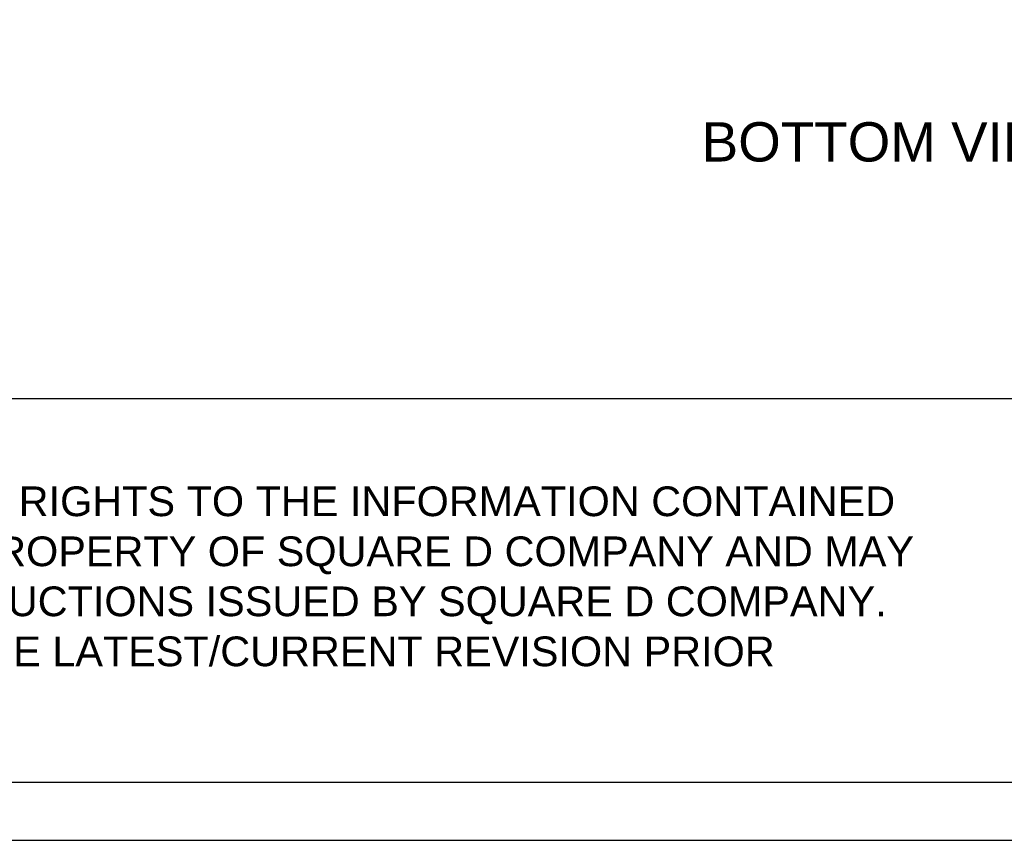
# Model space of a CAD drawing. Extents: x 0 to 17, y 0 to 11.
# Tile 2 of 51: x 3.8 to 6.8, y 0 to 2.5. Entities that reach past the tile are written whole.
import ezdxf
from ezdxf.enums import TextEntityAlignment as Align

# ---------------------------------------------------------------- set-up
doc = ezdxf.new("R2010")
doc.units = 0
doc.header["$LTSCALE"] = 0.935
doc.layers.get('0').update_dxf_attribs({"linetype": 'CONTINUOUS'})
doc.styles.add('TEXTSTYLE_0', font='arial.ttf', dxfattribs={"width": 0.8})

msp = doc.modelspace()

# ---------------------------------------------------------------- linework, layer by layer
at = {"color": 4, "linetype": 'CONTINUOUS'}
msp.add_line((0.2175, 1.3495840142), (16.7621628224, 1.3495840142), dxfattribs=at)
at = {"color": 7, "linetype": 'CONTINUOUS'}
msp.add_line((0, 0), (17, 0), dxfattribs=at)
at = {"color": 4, "linetype": 'CONTINUOUS'}
msp.add_open_spline([(0.2175, 10.8), (0.2175006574, 10.8000004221), (0.2175042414, 10.7999998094), (0.2175090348, 10.8000001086), (0.2175185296, 10.7999999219), (0.2175315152, 10.8000000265), (0.2175473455, 10.7999999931), (0.2175683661, 10.800000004), (0.2175946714, 10.7999999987), (0.2176367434, 10.8000000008), (0.217689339, 10.7999999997), (0.2177524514, 10.8000000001), (0.2178155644, 10.8), (0.2178997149, 10.8), (0.218004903, 10.8), (0.2181311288, 10.8), (0.2182994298, 10.8), (0.2185098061, 10.8), (0.2187622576, 10.8), (0.2190147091, 10.8), (0.2192671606, 10.8), (0.2196037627, 10.8), (0.2200245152, 10.8), (0.2205294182, 10.8), (0.2210343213, 10.8), (0.2217075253, 10.8), (0.2225490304, 10.8), (0.2235588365, 10.8), (0.2245686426, 10.8), (0.2255784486, 10.8), (0.2265882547, 10.8), (0.2279346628, 10.8), (0.229617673, 10.8), (0.2316372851, 10.8), (0.2336568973, 10.8), (0.2356765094, 10.8), (0.2376961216, 10.8), (0.2397157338, 10.8), (0.24240855, 10.8), (0.2457745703, 10.8), (0.2498137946, 10.8), (0.2538530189, 10.8), (0.2578922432, 10.8), (0.2619314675, 10.8), (0.2673171, 10.8), (0.2740491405, 10.8), (0.2821275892, 10.8), (0.2902060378, 10.8), (0.2982844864, 10.8), (0.3063629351, 10.8), (0.3144413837, 10.8), (0.3225198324, 10.8), (0.3332910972, 10.8), (0.3467551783, 10.8), (0.3629120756, 10.8), (0.3790689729, 10.8), (0.3952258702, 10.8), (0.4113827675, 10.8), (0.4275396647, 10.8), (0.4490821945, 10.8), (0.4760103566, 10.8), (0.5083241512, 10.8), (0.5406379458, 10.8), (0.5729517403, 10.8), (0.6052655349, 10.8), (0.6375793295, 10.8), (0.6698931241, 10.8), (0.7022069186, 10.8), (0.7452919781, 10.8), (0.7991483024, 10.8), (0.8637758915, 10.8), (0.9284034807, 10.8), (0.9930310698, 10.8), (1.057658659, 10.8), (1.1222862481, 10.8), (1.1869138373, 10.8), (1.2730839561, 10.8), (1.3807966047, 10.8), (1.510051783, 10.8), (1.6393069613, 10.8), (1.7685621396, 10.8), (1.8978173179, 10.8), (2.0270724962, 10.8), (2.1563276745, 10.8), (2.2855828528, 10.8), (2.4148380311, 10.8), (2.5871782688, 10.8), (2.802603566, 10.8), (3.0611139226, 10.8), (3.3196242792, 10.8), (3.5781346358, 10.8), (3.8366449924, 10.8), (4.095155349, 10.8), (4.3536657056, 10.8), (4.6121760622, 10.8), (4.9568565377, 10.8), (5.387707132, 10.8), (5.9047278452, 10.8), (6.4217485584, 10.8), (6.9387692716, 10.8), (7.4557899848, 10.8), (7.972810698, 10.8), (8.4898314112, 10.8), (9.0068521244, 10.8), (9.5238728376, 10.8), (10.0408935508, 10.8), (10.557914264, 10.8), (11.0749349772, 10.8), (11.5919556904, 10.8), (12.0228062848, 10.8), (12.3674867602, 10.8), (12.6259971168, 10.8), (12.8845074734, 10.8), (13.14301783, 10.8), (13.4015281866, 10.8), (13.6600385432, 10.8), (13.9185488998, 10.8), (14.1770592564, 10.8), (14.3924845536, 10.8), (14.5648247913, 10.8), (14.6940799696, 10.8), (14.8233351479, 10.8), (14.9525903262, 10.8), (15.0818455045, 10.8), (15.2111006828, 10.8), (15.3403558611, 10.8), (15.4696110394, 10.8), (15.5988662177, 10.8), (15.7065788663, 10.8), (15.7927489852, 10.8), (15.8573765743, 10.8), (15.9220041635, 10.8), (15.9866317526, 10.8), (16.0512593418, 10.8), (16.1158869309, 10.8), (16.1805145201, 10.8), (16.2343708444, 10.8), (16.2774559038, 10.8), (16.3097696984, 10.8), (16.342083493, 10.8), (16.3743972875, 10.8), (16.4067110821, 10.8), (16.4390248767, 10.8), (16.4713386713, 10.8), (16.5036524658, 10.8), (16.530580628, 10.8), (16.5521231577, 10.8), (16.568280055, 10.8), (16.5844369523, 10.8), (16.6005938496, 10.8), (16.6167507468, 10.8), (16.6329076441, 10.8), (16.6463717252, 10.8), (16.6571429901, 10.8), (16.6652214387, 10.8), (16.6732998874, 10.8), (16.681378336, 10.8), (16.6894567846, 10.8), (16.6975352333, 10.8), (16.7056136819, 10.8), (16.7123457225, 10.8), (16.7177313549, 10.8), (16.7217705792, 10.8), (16.7258098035, 10.8), (16.7298490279, 10.8), (16.7338882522, 10.8), (16.7372542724, 10.8), (16.7399470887, 10.8), (16.7419667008, 10.8), (16.743986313, 10.8), (16.7460059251, 10.8), (16.7480255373, 10.8), (16.7500451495, 10.8), (16.7517281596, 10.8), (16.7530745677, 10.8), (16.7540843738, 10.8), (16.7550941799, 10.8), (16.7561039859, 10.8), (16.757113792, 10.8), (16.7579552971, 10.8), (16.7586285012, 10.8), (16.7591334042, 10.8), (16.7596383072, 10.8), (16.7600590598, 10.8), (16.7603956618, 10.8), (16.7606481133, 10.8), (16.7609005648, 10.8), (16.7611530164, 10.8), (16.7613633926, 10.8), (16.7615316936, 10.8), (16.7616579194, 10.8), (16.7617631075, 10.8), (16.761847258, 10.8), (16.761910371, 10.8000000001), (16.7619734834, 10.7999999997), (16.7620260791, 10.8000000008), (16.762068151, 10.7999999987), (16.7620944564, 10.800000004), (16.762115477, 10.7999999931), (16.7621313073, 10.8000000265), (16.7621442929, 10.7999999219), (16.7621537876, 10.8000001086), (16.7621585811, 10.7999998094), (16.762163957, 10.8000007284), (16.7621625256, 10.7999972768), (16.7621629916, 10.7999941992), (16.7621627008, 10.799988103), (16.7621628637, 10.7999797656), (16.7621628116, 10.7999696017), (16.7621628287, 10.7999561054), (16.7621628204, 10.7999392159), (16.7621628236, 10.7999122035), (16.762162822, 10.7998784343), (16.7621628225, 10.7998379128), (16.7621628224, 10.7997973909), (16.7621628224, 10.7997433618), (16.7621628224, 10.7996758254), (16.7621628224, 10.7995947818), (16.7621628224, 10.7994867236), (16.7621628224, 10.7993516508), (16.7621628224, 10.7991895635), (16.7621628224, 10.7990274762), (16.7621628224, 10.7988653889), (16.7621628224, 10.7986492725), (16.7621628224, 10.798379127), (16.7621628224, 10.7980549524), (16.7621628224, 10.7977307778), (16.7621628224, 10.797298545), (16.7621628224, 10.796758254), (16.7621628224, 10.7961099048), (16.7621628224, 10.7954615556), (16.7621628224, 10.7948132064), (16.7621628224, 10.7941648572), (16.7621628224, 10.7933003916), (16.7621628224, 10.7922198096), (16.7621628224, 10.7909231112), (16.7621628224, 10.7896264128), (16.7621628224, 10.7883297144), (16.7621628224, 10.787033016), (16.7621628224, 10.7857363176), (16.7621628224, 10.7840073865), (16.7621628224, 10.7818462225), (16.7621628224, 10.7792528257), (16.7621628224, 10.7766594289), (16.7621628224, 10.7740660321), (16.7621628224, 10.7714726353), (16.7621628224, 10.7680147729), (16.7621628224, 10.7636924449), (16.7621628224, 10.7585056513), (16.7621628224, 10.7533188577), (16.7621628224, 10.7481320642), (16.7621628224, 10.7429452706), (16.7621628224, 10.737758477), (16.7621628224, 10.7325716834), (16.7621628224, 10.7256559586), (16.7621628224, 10.7170113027), (16.7621628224, 10.7066377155), (16.7621628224, 10.6962641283), (16.7621628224, 10.6858905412), (16.7621628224, 10.675516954), (16.7621628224, 10.6651433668), (16.7621628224, 10.6513119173), (16.7621628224, 10.6340226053), (16.7621628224, 10.613275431), (16.7621628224, 10.5925282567), (16.7621628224, 10.5717810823), (16.7621628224, 10.551033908), (16.7621628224, 10.5302867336), (16.7621628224, 10.5095395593), (16.7621628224, 10.488792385), (16.7621628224, 10.4611294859), (16.7621628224, 10.426550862), (16.7621628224, 10.3850565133), (16.7621628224, 10.3435621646), (16.7621628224, 10.302067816), (16.7621628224, 10.2605734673), (16.7621628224, 10.2190791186), (16.7621628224, 10.17758477), (16.7621628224, 10.1222589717), (16.7621628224, 10.0531017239), (16.7621628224, 9.9701130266), (16.7621628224, 9.8871243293), (16.7621628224, 9.8041356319), (16.7621628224, 9.7211469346), (16.7621628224, 9.6381582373), (16.7621628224, 9.5551695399), (16.7621628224, 9.4721808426), (16.7621628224, 9.3891921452), (16.7621628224, 9.2785405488), (16.7621628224, 9.1402260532), (16.7621628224, 8.9742486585), (16.7621628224, 8.8082712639), (16.7621628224, 8.6422938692), (16.7621628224, 8.4763164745), (16.7621628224, 8.3103390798), (16.7621628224, 8.1443616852), (16.7621628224, 7.9783842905), (16.7621628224, 7.7570810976), (16.7621628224, 7.4804521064), (16.7621628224, 7.1484973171), (16.7621628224, 6.8165425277), (16.7621628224, 6.4845877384), (16.7621628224, 6.152632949), (16.7621628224, 5.8206781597), (16.7621628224, 5.4887233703), (16.7621628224, 5.156768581), (16.7621628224, 4.8248137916), (16.7621628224, 4.4928590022), (16.7621628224, 4.1609042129), (16.7621628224, 3.8289494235), (16.7621628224, 3.4969946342), (16.7621628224, 3.220365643), (16.7621628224, 2.9990624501), (16.7621628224, 2.8330850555), (16.7621628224, 2.6671076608), (16.7621628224, 2.5011302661), (16.7621628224, 2.3351528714), (16.7621628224, 2.1691754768), (16.7621628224, 2.0031980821), (16.7621628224, 1.8372206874), (16.7621628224, 1.6989061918), (16.7621628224, 1.5882545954), (16.7621628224, 1.505265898), (16.7621628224, 1.4222772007), (16.7621628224, 1.3392885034), (16.7621628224, 1.256299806), (16.7621628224, 1.1733111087), (16.7621628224, 1.0903224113), (16.7621628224, 1.007333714), (16.7621628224, 0.9243450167), (16.7621628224, 0.8551877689), (16.7621628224, 0.7998619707), (16.7621628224, 0.758367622), (16.7621628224, 0.7168732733), (16.7621628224, 0.6753789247), (16.7621628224, 0.633884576), (16.7621628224, 0.5923902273), (16.7621628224, 0.5508958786), (16.7621628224, 0.5163172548), (16.7621628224, 0.4886543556), (16.7621628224, 0.4679071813), (16.7621628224, 0.447160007), (16.7621628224, 0.4264128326), (16.7621628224, 0.4056656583), (16.7621628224, 0.384918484), (16.7621628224, 0.3641713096), (16.7621628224, 0.3434241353), (16.7621628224, 0.3261348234), (16.7621628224, 0.3123033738), (16.7621628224, 0.3019297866), (16.7621628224, 0.2915561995), (16.7621628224, 0.2811826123), (16.7621628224, 0.2708090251), (16.7621628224, 0.260435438), (16.7621628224, 0.251790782), (16.7621628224, 0.2448750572), (16.7621628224, 0.2396882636), (16.7621628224, 0.23450147), (16.7621628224, 0.2293146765), (16.7621628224, 0.2241278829), (16.7621628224, 0.2189410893), (16.7621628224, 0.2137542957), (16.7621628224, 0.2094319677), (16.7621628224, 0.2059741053), (16.7621628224, 0.2033807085), (16.7621628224, 0.2007873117), (16.7621628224, 0.198193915), (16.7621628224, 0.1956005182), (16.7621628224, 0.1934393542), (16.7621628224, 0.191710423), (16.7621628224, 0.1904137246), (16.7621628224, 0.1891170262), (16.7621628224, 0.1878203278), (16.7621628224, 0.1865236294), (16.7621628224, 0.185226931), (16.7621628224, 0.184146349), (16.7621628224, 0.1832818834), (16.7621628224, 0.1826335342), (16.7621628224, 0.181985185), (16.7621628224, 0.1813368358), (16.7621628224, 0.1806884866), (16.7621628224, 0.1801481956), (16.7621628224, 0.1797159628), (16.7621628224, 0.1793917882), (16.7621628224, 0.1790676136), (16.7621628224, 0.1787974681), (16.7621628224, 0.1785813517), (16.7621628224, 0.1784192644), (16.7621628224, 0.1782571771), (16.7621628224, 0.1780950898), (16.7621628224, 0.1779600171), (16.7621628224, 0.1778519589), (16.7621628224, 0.1777709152), (16.7621628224, 0.1777033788), (16.7621628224, 0.1776493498), (16.7621628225, 0.1776088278), (16.762162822, 0.1775683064), (16.7621628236, 0.1775345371), (16.7621628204, 0.1775075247), (16.7621628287, 0.1774906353), (16.7621628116, 0.1774771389), (16.7621628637, 0.177466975), (16.7621627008, 0.1774586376), (16.7621629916, 0.1774525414), (16.7621625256, 0.1774494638), (16.762163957, 0.1774460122), (16.7621585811, 0.1774469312), (16.7621537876, 0.177446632), (16.7621442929, 0.1774468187), (16.7621313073, 0.1774467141), (16.762115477, 0.1774467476), (16.7620944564, 0.1774467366), (16.762068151, 0.1774467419), (16.7620260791, 0.1774467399), (16.7619734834, 0.1774467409), (16.761910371, 0.1774467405), (16.761847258, 0.1774467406), (16.7617631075, 0.1774467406), (16.7616579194, 0.1774467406), (16.7615316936, 0.1774467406), (16.7613633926, 0.1774467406), (16.7611530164, 0.1774467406), (16.7609005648, 0.1774467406), (16.7606481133, 0.1774467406), (16.7603956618, 0.1774467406), (16.7600590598, 0.1774467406), (16.7596383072, 0.1774467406), (16.7591334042, 0.1774467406), (16.7586285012, 0.1774467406), (16.7579552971, 0.1774467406), (16.757113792, 0.1774467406), (16.7561039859, 0.1774467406), (16.7550941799, 0.1774467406), (16.7540843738, 0.1774467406), (16.7530745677, 0.1774467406), (16.7517281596, 0.1774467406), (16.7500451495, 0.1774467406), (16.7480255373, 0.1774467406), (16.7460059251, 0.1774467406), (16.743986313, 0.1774467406), (16.7419667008, 0.1774467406), (16.7399470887, 0.1774467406), (16.7372542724, 0.1774467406), (16.7338882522, 0.1774467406), (16.7298490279, 0.1774467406), (16.7258098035, 0.1774467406), (16.7217705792, 0.1774467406), (16.7177313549, 0.1774467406), (16.7123457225, 0.1774467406), (16.7056136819, 0.1774467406), (16.6975352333, 0.1774467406), (16.6894567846, 0.1774467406), (16.681378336, 0.1774467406), (16.6732998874, 0.1774467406), (16.6652214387, 0.1774467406), (16.6571429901, 0.1774467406), (16.6463717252, 0.1774467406), (16.6329076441, 0.1774467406), (16.6167507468, 0.1774467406), (16.6005938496, 0.1774467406), (16.5844369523, 0.1774467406), (16.568280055, 0.1774467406), (16.5521231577, 0.1774467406), (16.530580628, 0.1774467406), (16.5036524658, 0.1774467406), (16.4713386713, 0.1774467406), (16.4390248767, 0.1774467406), (16.4067110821, 0.1774467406), (16.3743972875, 0.1774467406), (16.342083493, 0.1774467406), (16.3097696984, 0.1774467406), (16.2774559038, 0.1774467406), (16.2343708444, 0.1774467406), (16.1805145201, 0.1774467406), (16.1158869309, 0.1774467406), (16.0512593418, 0.1774467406), (15.9866317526, 0.1774467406), (15.9220041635, 0.1774467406), (15.8573765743, 0.1774467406), (15.7927489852, 0.1774467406), (15.7065788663, 0.1774467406), (15.5988662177, 0.1774467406), (15.4696110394, 0.1774467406), (15.3403558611, 0.1774467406), (15.2111006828, 0.1774467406), (15.0818455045, 0.1774467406), (14.9525903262, 0.1774467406), (14.8233351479, 0.1774467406), (14.6940799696, 0.1774467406), (14.5648247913, 0.1774467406), (14.3924845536, 0.1774467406), (14.1770592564, 0.1774467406), (13.9185488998, 0.1774467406), (13.6600385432, 0.1774467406), (13.4015281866, 0.1774467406), (13.14301783, 0.1774467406), (12.8845074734, 0.1774467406), (12.6259971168, 0.1774467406), (12.3674867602, 0.1774467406), (12.0228062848, 0.1774467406), (11.5919556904, 0.1774467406), (11.0749349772, 0.1774467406), (10.557914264, 0.1774467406), (10.0408935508, 0.1774467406), (9.5238728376, 0.1774467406), (9.0068521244, 0.1774467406), (8.4898314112, 0.1774467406), (7.972810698, 0.1774467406), (7.4557899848, 0.1774467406), (6.9387692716, 0.1774467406), (6.4217485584, 0.1774467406), (5.9047278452, 0.1774467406), (5.387707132, 0.1774467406), (4.9568565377, 0.1774467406), (4.6121760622, 0.1774467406), (4.3536657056, 0.1774467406), (4.095155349, 0.1774467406), (3.8366449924, 0.1774467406), (3.5781346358, 0.1774467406), (3.3196242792, 0.1774467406), (3.0611139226, 0.1774467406), (2.802603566, 0.1774467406), (2.5871782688, 0.1774467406), (2.4148380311, 0.1774467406), (2.2855828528, 0.1774467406), (2.1563276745, 0.1774467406), (2.0270724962, 0.1774467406), (1.8978173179, 0.1774467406), (1.7685621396, 0.1774467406), (1.6393069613, 0.1774467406), (1.510051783, 0.1774467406), (1.3807966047, 0.1774467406), (1.2730839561, 0.1774467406), (1.1869138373, 0.1774467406), (1.1222862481, 0.1774467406), (1.057658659, 0.1774467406), (0.9930310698, 0.1774467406), (0.9284034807, 0.1774467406), (0.8637758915, 0.1774467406), (0.7991483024, 0.1774467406), (0.7452919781, 0.1774467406), (0.7022069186, 0.1774467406), (0.6698931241, 0.1774467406), (0.6375793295, 0.1774467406), (0.6052655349, 0.1774467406), (0.5729517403, 0.1774467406), (0.5406379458, 0.1774467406), (0.5083241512, 0.1774467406), (0.4760103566, 0.1774467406), (0.4490821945, 0.1774467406), (0.4275396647, 0.1774467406), (0.4113827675, 0.1774467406), (0.3952258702, 0.1774467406), (0.3790689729, 0.1774467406), (0.3629120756, 0.1774467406), (0.3467551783, 0.1774467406), (0.3332910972, 0.1774467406), (0.3225198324, 0.1774467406), (0.3144413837, 0.1774467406), (0.3063629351, 0.1774467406), (0.2982844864, 0.1774467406), (0.2902060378, 0.1774467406), (0.2821275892, 0.1774467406), (0.2740491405, 0.1774467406), (0.2673171, 0.1774467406), (0.2619314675, 0.1774467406), (0.2578922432, 0.1774467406), (0.2538530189, 0.1774467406), (0.2498137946, 0.1774467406), (0.2457745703, 0.1774467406), (0.24240855, 0.1774467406), (0.2397157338, 0.1774467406), (0.2376961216, 0.1774467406), (0.2356765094, 0.1774467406), (0.2336568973, 0.1774467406), (0.2316372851, 0.1774467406), (0.229617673, 0.1774467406), (0.2279346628, 0.1774467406), (0.2265882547, 0.1774467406), (0.2255784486, 0.1774467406), (0.2245686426, 0.1774467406), (0.2235588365, 0.1774467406), (0.2225490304, 0.1774467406), (0.2217075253, 0.1774467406), (0.2210343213, 0.1774467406), (0.2205294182, 0.1774467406), (0.2200245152, 0.1774467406), (0.2196037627, 0.1774467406), (0.2192671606, 0.1774467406), (0.2190147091, 0.1774467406), (0.2187622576, 0.1774467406), (0.2185098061, 0.1774467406), (0.2182994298, 0.1774467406), (0.2181311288, 0.1774467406), (0.218004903, 0.1774467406), (0.2178997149, 0.1774467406), (0.2178155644, 0.1774467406), (0.2177524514, 0.1774467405), (0.217689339, 0.1774467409), (0.2176367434, 0.1774467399), (0.2175946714, 0.1774467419), (0.2175683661, 0.1774467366), (0.2175473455, 0.1774467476), (0.2175315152, 0.1774467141), (0.2175185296, 0.1774468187), (0.2175090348, 0.177446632), (0.2175042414, 0.1774469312), (0.2174988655, 0.1774460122), (0.2175002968, 0.1774494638), (0.2174998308, 0.1774525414), (0.2175001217, 0.1774586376), (0.2174999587, 0.177466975), (0.2175000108, 0.1774771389), (0.2174999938, 0.1774906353), (0.2175000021, 0.1775075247), (0.2174999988, 0.1775345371), (0.2175000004, 0.1775683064), (0.2174999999, 0.1776088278), (0.2175, 0.1776493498), (0.2175, 0.1777033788), (0.2175, 0.1777709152), (0.2175, 0.1778519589), (0.2175, 0.1779600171), (0.2175, 0.1780950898), (0.2175, 0.1782571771), (0.2175, 0.1784192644), (0.2175, 0.1785813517), (0.2175, 0.1787974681), (0.2175, 0.1790676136), (0.2175, 0.1793917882), (0.2175, 0.1797159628), (0.2175, 0.1801481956), (0.2175, 0.1806884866), (0.2175, 0.1813368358), (0.2175, 0.181985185), (0.2175, 0.1826335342), (0.2175, 0.1832818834), (0.2175, 0.184146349), (0.2175, 0.185226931), (0.2175, 0.1865236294), (0.2175, 0.1878203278), (0.2175, 0.1891170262), (0.2175, 0.1904137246), (0.2175, 0.191710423), (0.2175, 0.1934393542), (0.2175, 0.1956005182), (0.2175, 0.198193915), (0.2175, 0.2007873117), (0.2175, 0.2033807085), (0.2175, 0.2059741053), (0.2175, 0.2094319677), (0.2175, 0.2137542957), (0.2175, 0.2189410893), (0.2175, 0.2241278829), (0.2175, 0.2293146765), (0.2175, 0.23450147), (0.2175, 0.2396882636), (0.2175, 0.2448750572), (0.2175, 0.251790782), (0.2175, 0.260435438), (0.2175, 0.2708090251), (0.2175, 0.2811826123), (0.2175, 0.2915561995), (0.2175, 0.3019297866), (0.2175, 0.3123033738), (0.2175, 0.3261348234), (0.2175, 0.3434241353), (0.2175, 0.3641713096), (0.2175, 0.384918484), (0.2175, 0.4056656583), (0.2175, 0.4264128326), (0.2175, 0.447160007), (0.2175, 0.4679071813), (0.2175, 0.4886543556), (0.2175, 0.5163172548), (0.2175, 0.5508958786), (0.2175, 0.5923902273), (0.2175, 0.633884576), (0.2175, 0.6753789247), (0.2175, 0.7168732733), (0.2175, 0.758367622), (0.2175, 0.7998619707), (0.2175, 0.8551877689), (0.2175, 0.9243450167), (0.2175, 1.007333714), (0.2175, 1.0903224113), (0.2175, 1.1733111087), (0.2175, 1.256299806), (0.2175, 1.3392885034), (0.2175, 1.4222772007), (0.2175, 1.505265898), (0.2175, 1.5882545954), (0.2175, 1.6989061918), (0.2175, 1.8372206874), (0.2175, 2.0031980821), (0.2175, 2.1691754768), (0.2175, 2.3351528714), (0.2175, 2.5011302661), (0.2175, 2.6671076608), (0.2175, 2.8330850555), (0.2175, 2.9990624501), (0.2175, 3.220365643), (0.2175, 3.4969946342), (0.2175, 3.8289494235), (0.2175, 4.1609042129), (0.2175, 4.4928590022), (0.2175, 4.8248137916), (0.2175, 5.156768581), (0.2175, 5.4887233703), (0.2175, 5.8206781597), (0.2175, 6.152632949), (0.2175, 6.4845877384), (0.2175, 6.8165425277), (0.2175, 7.1484973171), (0.2175, 7.4804521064), (0.2175, 7.7570810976), (0.2175, 7.9783842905), (0.2175, 8.1443616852), (0.2175, 8.3103390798), (0.2175, 8.4763164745), (0.2175, 8.6422938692), (0.2175, 8.8082712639), (0.2175, 8.9742486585), (0.2175, 9.1402260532), (0.2175, 9.2785405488), (0.2175, 9.3891921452), (0.2175, 9.4721808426), (0.2175, 9.5551695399), (0.2175, 9.6381582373), (0.2175, 9.7211469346), (0.2175, 9.8041356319), (0.2175, 9.8871243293), (0.2175, 9.9701130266), (0.2175, 10.0531017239), (0.2175, 10.1222589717), (0.2175, 10.17758477), (0.2175, 10.2190791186), (0.2175, 10.2605734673), (0.2175, 10.302067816), (0.2175, 10.3435621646), (0.2175, 10.3850565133), (0.2175, 10.426550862), (0.2175, 10.4611294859), (0.2175, 10.488792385), (0.2175, 10.5095395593), (0.2175, 10.5302867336), (0.2175, 10.551033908), (0.2175, 10.5717810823), (0.2175, 10.5925282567), (0.2175, 10.613275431), (0.2175, 10.6340226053), (0.2175, 10.6513119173), (0.2175, 10.6651433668), (0.2175, 10.675516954), (0.2175, 10.6858905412), (0.2175, 10.6962641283), (0.2175, 10.7066377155), (0.2175, 10.7170113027), (0.2175, 10.7256559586), (0.2175, 10.7325716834), (0.2175, 10.737758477), (0.2175, 10.7429452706), (0.2175, 10.7481320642), (0.2175, 10.7533188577), (0.2175, 10.7585056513), (0.2175, 10.7636924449), (0.2175, 10.7680147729), (0.2175, 10.7714726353), (0.2175, 10.7740660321), (0.2175, 10.7766594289), (0.2175, 10.7792528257), (0.2175, 10.7818462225), (0.2175, 10.7840073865), (0.2175, 10.7857363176), (0.2175, 10.787033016), (0.2175, 10.7883297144), (0.2175, 10.7896264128), (0.2175, 10.7909231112), (0.2175, 10.7922198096), (0.2175, 10.7933003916), (0.2175, 10.7941648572), (0.2175, 10.7948132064), (0.2175, 10.7954615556), (0.2175, 10.7961099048), (0.2175, 10.796758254), (0.2175, 10.797298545), (0.2175, 10.7977307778), (0.2175, 10.7980549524), (0.2175, 10.798379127), (0.2175, 10.7986492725), (0.2175, 10.7988653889), (0.2175, 10.7990274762), (0.2175, 10.7991895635), (0.2175, 10.7993516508), (0.2175, 10.7994867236), (0.2175, 10.7995947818), (0.2175, 10.7996758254), (0.2175, 10.7997433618), (0.2175, 10.7997973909), (0.2174999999, 10.7998379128), (0.2175000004, 10.7998784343), (0.2174999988, 10.7999122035), (0.2175000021, 10.7999392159), (0.2174999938, 10.7999561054), (0.2175000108, 10.7999696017), (0.2174999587, 10.7999797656), (0.2175001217, 10.799988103), (0.2174998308, 10.7999941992), (0.2175002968, 10.7999972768), (0.2174993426, 10.7999995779), (0.2175, 10.8)], degree=3, knots=[0, 0, 0, 0, 5.96e-08, 1.192e-07, 2.384e-07, 4.768e-07, 7.153e-07, 9.537e-07, 1.4305e-06, 1.9073e-06, 2.861e-06, 3.8147e-06, 4.7684e-06, 5.722e-06, 7.6294e-06, 9.5367e-06, 1.14441e-05, 1.52588e-05, 1.90735e-05, 2.28882e-05, 2.67029e-05, 3.05176e-05, 3.8147e-05, 4.57764e-05, 5.34058e-05, 6.10352e-05, 7.62939e-05, 9.15527e-05, 0.0001068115, 0.0001220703, 0.0001373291, 0.0001525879, 0.0001831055, 0.000213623, 0.0002441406, 0.0002746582, 0.0003051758, 0.0003356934, 0.0003662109, 0.0004272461, 0.0004882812, 0.0005493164, 0.0006103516, 0.0006713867, 0.0007324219, 0.0008544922, 0.0009765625, 0.0010986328, 0.0012207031, 0.0013427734, 0.0014648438, 0.0015869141, 0.0017089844, 0.001953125, 0.0021972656, 0.0024414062, 0.0026855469, 0.0029296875, 0.0031738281, 0.0034179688, 0.00390625, 0.0043945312, 0.0048828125, 0.0053710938, 0.005859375, 0.0063476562, 0.0068359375, 0.0073242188, 0.0078125, 0.0087890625, 0.009765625, 0.0107421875, 0.01171875, 0.0126953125, 0.013671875, 0.0146484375, 0.015625, 0.017578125, 0.01953125, 0.021484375, 0.0234375, 0.025390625, 0.02734375, 0.029296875, 0.03125, 0.033203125, 0.03515625, 0.0390625, 0.04296875, 0.046875, 0.05078125, 0.0546875, 0.05859375, 0.0625, 0.06640625, 0.0703125, 0.078125, 0.0859375, 0.09375, 0.1015625, 0.109375, 0.1171875, 0.125, 0.1328125, 0.140625, 0.1484375, 0.15625, 0.1640625, 0.171875, 0.1796875, 0.18359375, 0.1875, 0.19140625, 0.1953125, 0.19921875, 0.203125, 0.20703125, 0.2109375, 0.21484375, 0.216796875, 0.21875, 0.220703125, 0.22265625, 0.224609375, 0.2265625, 0.228515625, 0.23046875, 0.232421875, 0.234375, 0.2353515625, 0.236328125, 0.2373046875, 0.23828125, 0.2392578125, 0.240234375, 0.2412109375, 0.2421875, 0.2426757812, 0.2431640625, 0.2436523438, 0.244140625, 0.2446289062, 0.2451171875, 0.2456054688, 0.24609375, 0.2465820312, 0.2468261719, 0.2470703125, 0.2473144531, 0.2475585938, 0.2478027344, 0.248046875, 0.2482910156, 0.2484130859, 0.2485351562, 0.2486572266, 0.2487792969, 0.2489013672, 0.2490234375, 0.2491455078, 0.2492675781, 0.2493286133, 0.2493896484, 0.2494506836, 0.2495117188, 0.2495727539, 0.2496337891, 0.2496643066, 0.2496948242, 0.2497253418, 0.2497558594, 0.249786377, 0.2498168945, 0.2498474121, 0.2498626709, 0.2498779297, 0.2498931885, 0.2499084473, 0.2499237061, 0.2499389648, 0.2499465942, 0.2499542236, 0.249961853, 0.2499694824, 0.2499732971, 0.2499771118, 0.2499809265, 0.2499847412, 0.2499885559, 0.2499904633, 0.2499923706, 0.249994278, 0.2499952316, 0.2499961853, 0.249997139, 0.2499980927, 0.2499985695, 0.2499990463, 0.2499992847, 0.2499995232, 0.2499997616, 0.2499998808, 0.2499999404, 0.25, 0.2500000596, 0.2500001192, 0.2500002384, 0.2500004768, 0.2500007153, 0.2500009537, 0.2500014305, 0.2500019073, 0.250002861, 0.2500038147, 0.2500047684, 0.250005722, 0.2500076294, 0.2500095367, 0.2500114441, 0.2500152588, 0.2500190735, 0.2500228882, 0.2500267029, 0.2500305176, 0.250038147, 0.2500457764, 0.2500534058, 0.2500610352, 0.2500762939, 0.2500915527, 0.2501068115, 0.2501220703, 0.2501373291, 0.2501525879, 0.2501831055, 0.250213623, 0.2502441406, 0.2502746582, 0.2503051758, 0.2503356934, 0.2503662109, 0.2504272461, 0.2504882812, 0.2505493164, 0.2506103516, 0.2506713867, 0.2507324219, 0.2508544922, 0.2509765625, 0.2510986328, 0.2512207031, 0.2513427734, 0.2514648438, 0.2515869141, 0.2517089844, 0.251953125, 0.2521972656, 0.2524414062, 0.2526855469, 0.2529296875, 0.2531738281, 0.2534179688, 0.25390625, 0.2543945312, 0.2548828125, 0.2553710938, 0.255859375, 0.2563476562, 0.2568359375, 0.2573242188, 0.2578125, 0.2587890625, 0.259765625, 0.2607421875, 0.26171875, 0.2626953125, 0.263671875, 0.2646484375, 0.265625, 0.267578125, 0.26953125, 0.271484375, 0.2734375, 0.275390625, 0.27734375, 0.279296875, 0.28125, 0.283203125, 0.28515625, 0.2890625, 0.29296875, 0.296875, 0.30078125, 0.3046875, 0.30859375, 0.3125, 0.31640625, 0.3203125, 0.328125, 0.3359375, 0.34375, 0.3515625, 0.359375, 0.3671875, 0.375, 0.3828125, 0.390625, 0.3984375, 0.40625, 0.4140625, 0.421875, 0.4296875, 0.43359375, 0.4375, 0.44140625, 0.4453125, 0.44921875, 0.453125, 0.45703125, 0.4609375, 0.46484375, 0.466796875, 0.46875, 0.470703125, 0.47265625, 0.474609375, 0.4765625, 0.478515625, 0.48046875, 0.482421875, 0.484375, 0.4853515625, 0.486328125, 0.4873046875, 0.48828125, 0.4892578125, 0.490234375, 0.4912109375, 0.4921875, 0.4926757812, 0.4931640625, 0.4936523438, 0.494140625, 0.4946289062, 0.4951171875, 0.4956054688, 0.49609375, 0.4965820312, 0.4968261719, 0.4970703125, 0.4973144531, 0.4975585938, 0.4978027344, 0.498046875, 0.4982910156, 0.4984130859, 0.4985351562, 0.4986572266, 0.4987792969, 0.4989013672, 0.4990234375, 0.4991455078, 0.4992675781, 0.4993286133, 0.4993896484, 0.4994506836, 0.4995117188, 0.4995727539, 0.4996337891, 0.4996643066, 0.4996948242, 0.4997253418, 0.4997558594, 0.499786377, 0.4998168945, 0.4998474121, 0.4998626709, 0.4998779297, 0.4998931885, 0.4999084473, 0.4999237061, 0.4999389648, 0.4999465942, 0.4999542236, 0.499961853, 0.4999694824, 0.4999732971, 0.4999771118, 0.4999809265, 0.4999847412, 0.4999885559, 0.4999904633, 0.4999923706, 0.499994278, 0.4999952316, 0.4999961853, 0.499997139, 0.4999980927, 0.4999985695, 0.4999990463, 0.4999992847, 0.4999995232, 0.4999997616, 0.4999998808, 0.4999999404, 0.5, 0.5000000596, 0.5000001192, 0.5000002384, 0.5000004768, 0.5000007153, 0.5000009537, 0.5000014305, 0.5000019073, 0.500002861, 0.5000038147, 0.5000047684, 0.500005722, 0.5000076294, 0.5000095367, 0.5000114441, 0.5000152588, 0.5000190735, 0.5000228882, 0.5000267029, 0.5000305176, 0.500038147, 0.5000457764, 0.5000534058, 0.5000610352, 0.5000762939, 0.5000915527, 0.5001068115, 0.5001220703, 0.5001373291, 0.5001525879, 0.5001831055, 0.500213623, 0.5002441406, 0.5002746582, 0.5003051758, 0.5003356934, 0.5003662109, 0.5004272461, 0.5004882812, 0.5005493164, 0.5006103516, 0.5006713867, 0.5007324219, 0.5008544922, 0.5009765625, 0.5010986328, 0.5012207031, 0.5013427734, 0.5014648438, 0.5015869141, 0.5017089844, 0.501953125, 0.5021972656, 0.5024414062, 0.5026855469, 0.5029296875, 0.5031738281, 0.5034179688, 0.50390625, 0.5043945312, 0.5048828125, 0.5053710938, 0.505859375, 0.5063476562, 0.5068359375, 0.5073242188, 0.5078125, 0.5087890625, 0.509765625, 0.5107421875, 0.51171875, 0.5126953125, 0.513671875, 0.5146484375, 0.515625, 0.517578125, 0.51953125, 0.521484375, 0.5234375, 0.525390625, 0.52734375, 0.529296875, 0.53125, 0.533203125, 0.53515625, 0.5390625, 0.54296875, 0.546875, 0.55078125, 0.5546875, 0.55859375, 0.5625, 0.56640625, 0.5703125, 0.578125, 0.5859375, 0.59375, 0.6015625, 0.609375, 0.6171875, 0.625, 0.6328125, 0.640625, 0.6484375, 0.65625, 0.6640625, 0.671875, 0.6796875, 0.68359375, 0.6875, 0.69140625, 0.6953125, 0.69921875, 0.703125, 0.70703125, 0.7109375, 0.71484375, 0.716796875, 0.71875, 0.720703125, 0.72265625, 0.724609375, 0.7265625, 0.728515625, 0.73046875, 0.732421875, 0.734375, 0.7353515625, 0.736328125, 0.7373046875, 0.73828125, 0.7392578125, 0.740234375, 0.7412109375, 0.7421875, 0.7426757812, 0.7431640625, 0.7436523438, 0.744140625, 0.7446289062, 0.7451171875, 0.7456054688, 0.74609375, 0.7465820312, 0.7468261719, 0.7470703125, 0.7473144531, 0.7475585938, 0.7478027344, 0.748046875, 0.7482910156, 0.7484130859, 0.7485351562, 0.7486572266, 0.7487792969, 0.7489013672, 0.7490234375, 0.7491455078, 0.7492675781, 0.7493286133, 0.7493896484, 0.7494506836, 0.7495117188, 0.7495727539, 0.7496337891, 0.7496643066, 0.7496948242, 0.7497253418, 0.7497558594, 0.749786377, 0.7498168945, 0.7498474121, 0.7498626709, 0.7498779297, 0.7498931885, 0.7499084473, 0.7499237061, 0.7499389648, 0.7499465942, 0.7499542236, 0.749961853, 0.7499694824, 0.7499732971, 0.7499771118, 0.7499809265, 0.7499847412, 0.7499885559, 0.7499904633, 0.7499923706, 0.749994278, 0.7499952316, 0.7499961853, 0.749997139, 0.7499980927, 0.7499985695, 0.7499990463, 0.7499992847, 0.7499995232, 0.7499997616, 0.7499998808, 0.7499999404, 0.75, 0.7500000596, 0.7500001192, 0.7500002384, 0.7500004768, 0.7500007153, 0.7500009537, 0.7500014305, 0.7500019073, 0.750002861, 0.7500038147, 0.7500047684, 0.750005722, 0.7500076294, 0.7500095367, 0.7500114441, 0.7500152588, 0.7500190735, 0.7500228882, 0.7500267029, 0.7500305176, 0.750038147, 0.7500457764, 0.7500534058, 0.7500610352, 0.7500762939, 0.7500915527, 0.7501068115, 0.7501220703, 0.7501373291, 0.7501525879, 0.7501831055, 0.750213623, 0.7502441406, 0.7502746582, 0.7503051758, 0.7503356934, 0.7503662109, 0.7504272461, 0.7504882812, 0.7505493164, 0.7506103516, 0.7506713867, 0.7507324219, 0.7508544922, 0.7509765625, 0.7510986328, 0.7512207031, 0.7513427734, 0.7514648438, 0.7515869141, 0.7517089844, 0.751953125, 0.7521972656, 0.7524414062, 0.7526855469, 0.7529296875, 0.7531738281, 0.7534179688, 0.75390625, 0.7543945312, 0.7548828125, 0.7553710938, 0.755859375, 0.7563476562, 0.7568359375, 0.7573242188, 0.7578125, 0.7587890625, 0.759765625, 0.7607421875, 0.76171875, 0.7626953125, 0.763671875, 0.7646484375, 0.765625, 0.767578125, 0.76953125, 0.771484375, 0.7734375, 0.775390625, 0.77734375, 0.779296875, 0.78125, 0.783203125, 0.78515625, 0.7890625, 0.79296875, 0.796875, 0.80078125, 0.8046875, 0.80859375, 0.8125, 0.81640625, 0.8203125, 0.828125, 0.8359375, 0.84375, 0.8515625, 0.859375, 0.8671875, 0.875, 0.8828125, 0.890625, 0.8984375, 0.90625, 0.9140625, 0.921875, 0.9296875, 0.93359375, 0.9375, 0.94140625, 0.9453125, 0.94921875, 0.953125, 0.95703125, 0.9609375, 0.96484375, 0.966796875, 0.96875, 0.970703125, 0.97265625, 0.974609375, 0.9765625, 0.978515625, 0.98046875, 0.982421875, 0.984375, 0.9853515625, 0.986328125, 0.9873046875, 0.98828125, 0.9892578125, 0.990234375, 0.9912109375, 0.9921875, 0.9926757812, 0.9931640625, 0.9936523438, 0.994140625, 0.9946289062, 0.9951171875, 0.9956054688, 0.99609375, 0.9965820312, 0.9968261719, 0.9970703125, 0.9973144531, 0.9975585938, 0.9978027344, 0.998046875, 0.9982910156, 0.9984130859, 0.9985351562, 0.9986572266, 0.9987792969, 0.9989013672, 0.9990234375, 0.9991455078, 0.9992675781, 0.9993286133, 0.9993896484, 0.9994506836, 0.9995117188, 0.9995727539, 0.9996337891, 0.9996643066, 0.9996948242, 0.9997253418, 0.9997558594, 0.999786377, 0.9998168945, 0.9998474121, 0.9998626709, 0.9998779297, 0.9998931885, 0.9999084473, 0.9999237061, 0.9999389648, 0.9999465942, 0.9999542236, 0.999961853, 0.9999694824, 0.9999732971, 0.9999771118, 0.9999809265, 0.9999847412, 0.9999885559, 0.9999904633, 0.9999923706, 0.999994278, 0.9999952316, 0.9999961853, 0.999997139, 0.9999980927, 0.9999985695, 0.9999990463, 0.9999992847, 0.9999995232, 0.9999997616, 0.9999998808, 0.9999999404, 1, 1, 1, 1], dxfattribs=at)

# ---------------------------------------------------------------- texts
at = {"color": 2, "linetype": 'CONTINUOUS', "style": 'TEXTSTYLE_0'}
for s, height, width, p, p2 in [('BOTTOM VIEW', 0.12, 0.9009800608, (5.8782742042, 2.0728332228), (7.0675678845, 2.0728332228)), ('Y RIGHTS TO THE INFORMATION CONTAINE', 0.0907193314, 0.8282734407, (3.6726665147, 0.9898709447), (6.3777213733, 0.9898709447)), ('D', 0.0907193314, 1.0074349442, (6.3777213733, 0.9898709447), (6.4691151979, 0.9898709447)), ('E PROPERTY OF SQUARE D COMPANY AND M', 0.0907193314, 0.869165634, (3.5195657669, 0.8371250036), (6.3581702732, 0.8371250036)), ('AY', 0.0907193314, 0.9293680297, (6.3581702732, 0.8371250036), (6.5267935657, 0.8371250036)), ('TRUCTIONS ISSUED BY SQUARE D COMPANY', 0.0907193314, 0.8627633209, (3.5903875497, 0.6843790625), (6.4080827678, 0.6843790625)), ('.', 0.0907193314, 0.3866171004, (6.4080827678, 0.6843790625), (6.4431564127, 0.6843790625)), (' THE LATEST/CURRENT REVISION PRIOR', 0.0907193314, 0.8201399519, (3.5716784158, 0.5316331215), (6.1013650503, 0.5316331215))]:
    msp.add_text(s, height=height, dxfattribs=dict(at, width=width)).set_placement(p, p2, align=Align.FIT)

doc.saveas('drawing.dxf')
